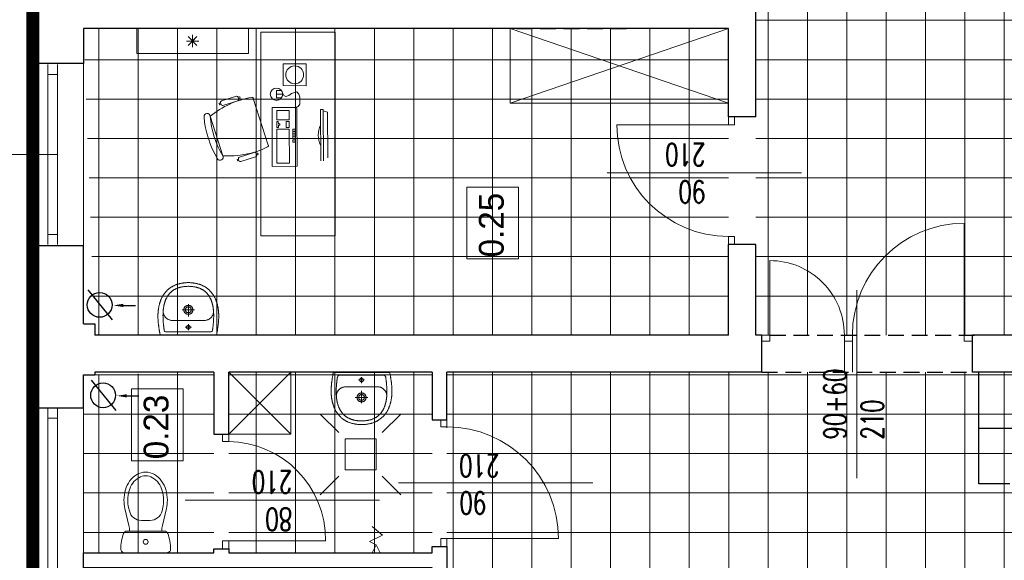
# Model space of a CAD drawing. Header units: millimetres. Extents: x -2948 to 78628, y 64669 to 215420.
# Tile 252 of 256: x 55035 to 55829, y 161559 to 161995. Entities that reach past the tile are written whole.
import ezdxf
from ezdxf.enums import TextEntityAlignment as Align

# ---------------------------------------------------------------- set-up
doc = ezdxf.new("R2010")
doc.units = ezdxf.units.MM
doc.linetypes.add('B0301', pattern=[25, 12.5, -6.25, 0, -6.25])
doc.linetypes.add('HIDDEN', pattern=[9.525, 6.35, -3.175])
for name, color, linetype, lineweight in [('1_OPIS_OKNA', 60, 'Continuous', 13), ('a_meble', 240, 'Continuous', 5), ('meble', 3, 'Continuous', 5), ('meble inst', 240, 'Continuous', 5), ('NOWE SCIANY', 3, 'Continuous', 13), ('OPIS', 2, 'Continuous', 13), ('P_POMOC', 1, 'Continuous', 5), ('P_WYPOSAZENIE_SANITARNE', 4, 'Continuous', 5), ('pomiwszczenia', 95, 'Continuous', 20), ('POMOC', 1, 'Continuous', 13), ('SCIANY', 7, 'Continuous', 30), ('STOLARKA', 3, 'Continuous', 13), ('WYMIAR', 5, 'Continuous', 13), ('WYPOSAZENIE_SANITARNE', 122, 'Continuous', 5), ('ŚCIANY', 7, 'Continuous', 30)]:
    doc.layers.add(name, color=color, linetype=linetype, lineweight=lineweight)
for name, color, linetype in [('_POMOCNICZE', 252, 'Continuous'), ('C--L99b', 1, 'Continuous'), ('pomocnicza', 4, 'Continuous'), ('schody', 7, 'Continuous')]:
    doc.layers.add(name, color=color, linetype=linetype)
doc.styles.add('CP_ATTR', font='ROMANS.SHX')
doc.styles.add('style2', font='romans.shx', dxfattribs={"width": 0.7})
doc.dimstyles.new('100', dxfattribs={"dimscale": 80, "dimtxt": 0.2, "dimasz": 0.2, "dimexe": 1.25, "dimexo": 0.625, "dimgap": 0.05, "dimtad": 1, "dimdec": 0, "dimdsep": 46, "dimlunit": 6, "dimtxsty": 'style2', "dimblk1": 'TICK', "dimblk2": 'TICK', "dimsah": 1, "dimcen": 0.2, "dimse1": 1, "dimse2": 1, "dimclrd": 256, "dimclrt": 2, "dimadec": 0, "dimazin": 0, "dimtfac": 1, "dimtdec": 0, "dimtix": 1, "dimtmove": 1, "dimatfit": 0, "dimldrblk": 'DOTSMALL', "dimfxl": 1, "dimtolj": 1, "dimtzin": 0, "dimarcsym": 0})
pattern_1 = [(270, (659746.15, 586523.536), (31.75, -6e-14), []), (360, (659746.15, 586523.536), (6e-14, 31.75), [])]

# ---------------------------------------------------------------- blocks, each defined once
blk = doc.blocks.new('kom')
at = {"layer": 'a_meble'}
for points in [[(39.05, -14.92, -0.401573), (37.5, -14.16, -0.132972), (30.49, 21.93, -1), (27.95, 26.23, -0.112252), (61.8, 37.04, -1), (62.23, 32.06, 0.112252), (30.49, 21.93), (62.23, 32.06, -0.132972), (77.43, -1.41, -0.401573), (76.61, -2.93)], [(71.81, 23.31, 0.414214), (71, 21.74), (74.8, 9.83, 0.414214), (76.37, 9.02), (77.56, 9.4), (77.85, 8.51, -0.414214), (77.65, 8.12), (77.05, 7.93, -0.414214), (76.66, 8.13), (76.37, 9.02), (77.56, 9.4, 0.414214), (78.37, 10.97), (74.57, 22.88, 0.414214), (73, 23.69), (71.81, 23.31), (71.52, 24.21, -0.414214), (71.73, 24.6), (72.32, 24.79, -0.414214), (72.72, 24.59), (73, 23.69)], [(26.56, 8.86), (26.28, 9.76, -0.414214), (26.48, 10.15), (27.07, 10.34, -0.414214), (27.47, 10.14), (27.75, 9.24), (26.56, 8.86, 0.414214), (25.75, 7.29), (29.55, -4.62, 0.414214), (31.12, -5.43), (32.32, -5.05), (32.6, -5.94, -0.414214), (32.4, -6.33), (31.8, -6.52, -0.414214), (31.41, -6.32), (31.12, -5.43), (32.32, -5.05, 0.414214), (33.13, -3.48), (29.32, 8.43, 0.414214), (27.75, 9.24)], [(38.99, -57, -0.234116), (55.02, -56.92)]]:
    blk.add_lwpolyline(points, format="xyb", dxfattribs=at)
for points in [[(76.54, -2.73), (38.99, -14.72)], [(82.6, -68.76), (129.99, -68.76), (129.99, -8.76), (-34.01, -8.76), (-34.01, -68.76), (82.6, -68.76)], [(77.09, -25.49), (77.02, -21.47), (82.99, -21.38), (83.14, -25.32)], [(80.13, -26.42), (80, -21.43), (80.41, -26.41)], [(80.61, -26.54), (78.88, -27.31), (78.12, -29.05), (79.09, -31.36), (80.73, -33.56), (81.91, -37.79), (80.14, -39.5), (77.58, -40.31), (71.93, -40.33), (70.01, -38.97), (69.41, -36.59)], [(51.91, -36.36), (50.03, -36.37), (50.02, -34.5), (51.9, -34.49)], [(51.9, -34.49), (51.91, -36.36)], [(26.23, -57.05), (67.78, -56.86), (67.79, -59.15), (26.24, -59.34)], [(28.61, -62.82), (65.46, -62.65), (66.62, -59.15)]]:
    blk.add_lwpolyline(points, dxfattribs=at)
for points in [[(21.82, -18.06), (69.32, -17.84), (69.41, -37.84), (21.91, -38.06)], [(24.34, -21.8), (51.84, -21.68), (51.89, -31.68), (24.39, -31.8)], [(56.22, -22.91), (56.23, -24.16), (54.98, -24.16), (54.97, -22.91), (53.1, -22.92), (53.09, -21.67), (58.09, -21.65), (58.1, -22.9)], [(66.84, -21.61), (66.89, -31.61), (59.39, -31.64), (59.34, -21.64)], [(53.14, -31.67), (53.12, -29.17), (58.12, -29.15), (58.14, -31.65)], [(86.87, -45.37), (104.43, -45.41), (104.47, -26.83), (86.92, -26.78)], [(41.27, -34.54), (43.15, -34.53), (43.16, -36.4), (41.28, -36.41)], [(44.41, -36.4), (44.4, -34.52), (46.27, -34.51), (46.28, -36.39)], [(46.27, -34.51), (48.15, -34.5), (48.16, -36.38), (46.28, -36.39)], [(48.15, -34.5), (50.02, -34.5), (50.03, -36.37), (48.16, -36.38)]]:
    blk.add_lwpolyline(points, close=True, dxfattribs=at)
for centre, radius in [((80, -21.43), 5), ((95.67, -36.1), 7.23)]:
    blk.add_circle(centre, radius, dxfattribs=at)
blk = doc.blocks.new('A$C17BC5D8D')
at = {"layer": 'WYPOSAZENIE_SANITARNE'}
blk.add_line((3.81, -7.43), (3.81, -7.43), dxfattribs=at)
for points in [[(-2.19, 13.82), (-2.19, -8.88), (-2.19, -31.68), (-1.76, -31.78), (-1.34, -31.87), (-0.91, -31.96), (-0.47, -32.04), (-0.04, -32.12), (0.4, -32.2), (0.84, -32.27), (1.28, -32.35), (1.73, -32.42), (2.17, -32.48), (2.61, -32.55), (3.06, -32.61), (3.5, -32.67), (3.94, -32.73), (4.39, -32.79), (4.83, -32.85), (5.26, -32.91), (5.7, -32.97), (6.13, -33.02), (6.56, -33.08), (6.98, -33.13), (7.4, -33.17), (7.82, -33.21), (8.24, -33.25), (8.67, -33.28), (9.09, -33.31), (9.51, -33.34), (9.93, -33.37), (10.36, -33.39), (10.78, -33.4), (11.2, -33.42), (11.63, -33.43), (12.05, -33.44), (12.47, -33.44), (12.9, -33.44), (13.32, -33.43), (13.74, -33.43), (14.17, -33.41), (14.59, -33.4), (15.01, -33.38), (15.43, -33.35), (15.86, -33.32), (16.28, -33.29), (16.7, -33.25), (17.12, -33.21), (17.54, -33.16), (17.96, -33.11), (18.37, -33.05), (18.79, -32.99), (19.21, -32.92), (19.62, -32.85), (20.04, -32.77), (20.45, -32.69), (20.87, -32.61), (21.28, -32.51), (21.69, -32.42), (22.1, -32.31), (22.51, -32.21), (22.91, -32.09), (23.32, -31.97), (23.72, -31.85), (24.13, -31.72), (24.53, -31.58), (24.93, -31.44), (25.33, -31.29), (25.72, -31.14), (26.12, -30.98), (26.51, -30.81), (26.9, -30.64), (26.9, -30.64), (27.31, -30.45), (27.7, -30.26), (28.1, -30.06), (28.48, -29.85), (28.86, -29.64), (29.24, -29.42), (29.61, -29.19), (29.97, -28.95), (30.33, -28.71), (30.68, -28.47), (31.02, -28.21), (31.36, -27.95), (31.7, -27.68), (32.03, -27.41), (32.35, -27.13), (32.66, -26.84), (32.97, -26.55), (33.28, -26.24), (33.58, -25.94), (33.87, -25.62), (34.16, -25.3), (34.44, -24.97), (34.72, -24.63), (34.99, -24.29), (35.26, -23.93), (35.52, -23.58), (35.77, -23.21), (36.02, -22.84), (36.27, -22.46), (36.49, -22.1), (36.71, -21.74), (36.92, -21.37), (37.12, -21), (37.31, -20.62), (37.5, -20.23), (37.67, -19.84), (37.84, -19.45), (38, -19.05), (38.15, -18.65), (38.29, -18.25), (38.43, -17.84), (38.56, -17.43), (38.68, -17.01), (38.79, -16.59), (38.9, -16.17), (39, -15.75), (39.1, -15.33), (39.18, -14.9), (39.27, -14.48), (39.34, -14.05), (39.41, -13.62), (39.47, -13.19), (39.53, -12.76), (39.58, -12.33), (39.63, -11.9), (39.67, -11.47), (39.71, -11.05), (39.74, -10.62), (39.77, -10.19), (39.79, -9.77), (39.8, -9.35), (39.82, -8.93), (39.82, -8.93), (39.8, -8.51), (39.79, -8.08), (39.77, -7.66), (39.74, -7.23), (39.71, -6.81), (39.67, -6.38), (39.63, -5.95), (39.58, -5.52), (39.53, -5.09), (39.47, -4.66), (39.41, -4.23), (39.34, -3.8), (39.27, -3.38), (39.18, -2.95), (39.1, -2.52), (39, -2.1), (38.9, -1.68), (38.79, -1.26), (38.68, -0.84), (38.56, -0.43), (38.43, -0.01), (38.29, 0.39), (38.15, 0.8), (38, 1.2), (37.84, 1.6), (37.67, 1.99), (37.5, 2.38), (37.31, 2.77), (37.12, 3.14), (36.92, 3.52), (36.71, 3.89), (36.49, 4.25), (36.27, 4.61), (36.27, 4.61), (36.02, 4.99), (35.77, 5.36), (35.52, 5.72), (35.26, 6.08), (34.99, 6.43), (34.72, 6.78), (34.44, 7.11), (34.16, 7.44), (33.87, 7.77), (33.58, 8.08), (33.28, 8.39), (32.97, 8.69), (32.66, 8.99), (32.35, 9.28), (32.03, 9.56), (31.7, 9.83), (31.36, 10.1), (31.02, 10.36), (30.68, 10.61), (30.33, 10.86), (29.97, 11.1), (29.61, 11.34), (29.24, 11.56), (28.86, 11.78), (28.48, 12), (28.1, 12.2), (27.7, 12.4), (27.31, 12.6), (26.9, 12.78), (26.9, 12.78), (26.51, 12.96), (26.12, 13.12), (25.72, 13.28), (25.33, 13.44), (24.93, 13.59), (24.53, 13.73), (24.13, 13.86), (23.72, 14), (23.32, 14.12), (22.91, 14.24), (22.51, 14.35), (22.1, 14.46), (21.69, 14.56), (21.28, 14.66), (20.87, 14.75), (20.45, 14.84), (20.04, 14.92), (19.62, 15), (19.21, 15.07), (18.79, 15.14), (18.37, 15.2), (17.96, 15.25), (17.54, 15.31), (17.12, 15.35), (16.7, 15.4), (16.28, 15.43), (15.86, 15.47), (15.43, 15.5), (15.01, 15.52), (14.59, 15.54), (14.17, 15.56), (13.74, 15.57), (13.32, 15.58), (12.9, 15.59), (12.47, 15.59), (12.05, 15.58), (11.63, 15.58), (11.2, 15.57), (10.78, 15.55), (10.36, 15.53), (9.93, 15.51), (9.51, 15.49), (9.09, 15.46), (8.67, 15.43), (8.24, 15.4), (7.82, 15.36), (7.4, 15.32), (6.98, 15.27), (6.56, 15.23), (6.56, 15.23), (6.13, 15.17), (5.7, 15.11), (5.26, 15.06), (4.83, 15), (4.39, 14.94), (3.94, 14.88), (3.5, 14.82), (3.06, 14.76), (2.61, 14.69), (2.17, 14.63), (1.73, 14.56), (1.28, 14.49), (0.84, 14.42), (0.4, 14.34), (-0.04, 14.27), (-0.47, 14.18), (-0.91, 14.1), (-1.34, 14.01), (-1.76, 13.92)], [(36.8, -8.93), (36.8, -8.44), (36.78, -7.96), (36.76, -7.49), (36.73, -7.02), (36.7, -6.57), (36.66, -6.12), (36.61, -5.67), (36.56, -5.24), (36.5, -4.81), (36.44, -4.38), (36.37, -3.97), (36.29, -3.56), (36.21, -3.16), (36.12, -2.76), (36.02, -2.38), (35.92, -1.99), (35.81, -1.62), (35.7, -1.25), (35.59, -0.89), (35.46, -0.53), (35.33, -0.19), (35.2, 0.16), (35.06, 0.49), (34.92, 0.82), (34.77, 1.15), (34.61, 1.47), (34.45, 1.78), (34.29, 2.08), (34.12, 2.38), (33.95, 2.68), (33.77, 2.96), (33.58, 3.25), (33.4, 3.52), (33.2, 3.79), (33.01, 4.06), (32.8, 4.32), (32.6, 4.57), (32.39, 4.82), (32.17, 5.06), (31.95, 5.3), (31.73, 5.53), (31.5, 5.75), (31.27, 5.98), (31.04, 6.19), (30.8, 6.4), (30.56, 6.61), (30.31, 6.81), (30.06, 7), (29.81, 7.19), (29.55, 7.38), (29.29, 7.56), (29.02, 7.74), (28.76, 7.91), (28.49, 8.07), (28.21, 8.24), (27.93, 8.39), (27.65, 8.54), (27.37, 8.69), (27.09, 8.84), (26.8, 8.98), (26.5, 9.11), (26.21, 9.24), (25.91, 9.37), (25.61, 9.49), (25.31, 9.61), (25.01, 9.72), (24.7, 9.83), (24.39, 9.94), (24.08, 10.04), (23.76, 10.14), (23.45, 10.23), (23.13, 10.32), (22.81, 10.41), (22.48, 10.49), (22.16, 10.57), (21.83, 10.64), (21.5, 10.72), (21.17, 10.78), (20.84, 10.85), (20.51, 10.91), (20.18, 10.97), (19.84, 11.02), (19.5, 11.08), (19.16, 11.12), (18.82, 11.17), (18.48, 11.21), (18.14, 11.25), (17.8, 11.29), (17.45, 11.32), (17.11, 11.35), (16.76, 11.38), (16.41, 11.4), (16.06, 11.43), (15.72, 11.45), (15.37, 11.46), (15.02, 11.48), (14.67, 11.49), (14.32, 11.5), (13.97, 11.51), (13.61, 11.51), (13.26, 11.51), (12.91, 11.51), (12.56, 11.51), (12.21, 11.51), (11.86, 11.5), (11.5, 11.49), (11.15, 11.48), (10.8, 11.47), (10.45, 11.45), (10.1, 11.44), (9.75, 11.42), (9.4, 11.4), (9.05, 11.38), (8.7, 11.36), (8.36, 11.33), (8.01, 11.31), (7.66, 11.28), (7.32, 11.25), (6.97, 11.22), (6.63, 11.19), (6.29, 11.15), (5.95, 11.12), (5.61, 11.08), (5.27, 11.05), (4.93, 11.01), (4.6, 10.97), (4.26, 10.93), (3.93, 10.89), (3.6, 10.85), (3.27, 10.8), (2.94, 10.76), (2.61, 10.72), (2.29, 10.67), (1.97, 10.63), (1.65, 10.58), (1.33, 10.53), (1.33, 10.53), (0.77, 10.3), (0.38, 9.98), (0.13, 9.53), (0.01, 8.93), (-0.01, -8.93), (0.01, -26.78), (0.13, -27.38), (0.38, -27.83), (0.77, -28.16), (1.33, -28.39), (1.65, -28.43), (1.97, -28.48), (2.29, -28.52), (2.61, -28.57), (2.94, -28.61), (3.27, -28.66), (3.6, -28.7), (3.93, -28.74), (4.26, -28.78), (4.6, -28.82), (4.93, -28.86), (5.27, -28.9), (5.61, -28.93), (5.95, -28.97), (6.29, -29.01), (6.63, -29.04), (6.97, -29.07), (7.32, -29.1), (7.66, -29.13), (8.01, -29.16), (8.36, -29.18), (8.7, -29.21), (9.05, -29.23), (9.4, -29.25), (9.75, -29.27), (10.1, -29.29), (10.45, -29.31), (10.8, -29.32), (11.15, -29.33), (11.5, -29.34), (11.86, -29.35), (12.21, -29.36), (12.56, -29.36), (12.91, -29.37), (13.26, -29.37), (13.61, -29.36), (13.97, -29.36), (14.32, -29.35), (14.67, -29.34), (15.02, -29.33), (15.37, -29.32), (15.72, -29.3), (16.06, -29.28), (16.41, -29.26), (16.76, -29.23), (17.11, -29.2), (17.45, -29.17), (17.8, -29.14), (18.14, -29.1), (18.48, -29.07), (18.82, -29.02), (19.16, -28.98), (19.5, -28.93), (19.84, -28.88), (20.18, -28.82), (20.51, -28.76), (20.84, -28.7), (21.17, -28.64), (21.5, -28.57), (21.83, -28.5), (22.16, -28.42), (22.48, -28.34), (22.81, -28.26), (23.13, -28.17), (23.45, -28.08), (23.76, -27.99), (24.08, -27.89), (24.39, -27.79), (24.7, -27.68), (25.01, -27.57), (25.31, -27.46), (25.61, -27.34), (25.91, -27.22), (26.21, -27.09), (26.5, -26.96), (26.8, -26.83), (27.09, -26.69), (27.37, -26.55), (27.65, -26.4), (27.93, -26.25), (28.21, -26.09), (28.49, -25.93), (28.76, -25.76), (29.02, -25.59), (29.29, -25.41), (29.55, -25.23), (29.81, -25.05), (30.06, -24.86), (30.31, -24.66), (30.56, -24.46), (30.8, -24.26), (31.04, -24.04), (31.27, -23.83), (31.5, -23.61), (31.73, -23.38), (31.95, -23.15), (32.17, -22.91), (32.39, -22.67), (32.6, -22.42), (32.8, -22.17), (33.01, -21.91), (33.2, -21.64), (33.4, -21.37), (33.58, -21.1), (33.77, -20.82), (33.95, -20.53), (34.12, -20.24), (34.29, -19.94), (34.45, -19.63), (34.61, -19.32), (34.77, -19), (34.92, -18.68), (35.06, -18.35), (35.2, -18.01), (35.33, -17.67), (35.46, -17.32), (35.59, -16.96), (35.7, -16.6), (35.81, -16.23), (35.92, -15.86), (36.02, -15.48), (36.12, -15.09), (36.21, -14.69), (36.29, -14.29), (36.37, -13.88), (36.44, -13.47), (36.5, -13.05), (36.56, -12.62), (36.61, -12.18), (36.66, -11.74), (36.7, -11.29), (36.73, -10.83), (36.76, -10.36), (36.78, -9.89), (36.8, -9.41), (36.8, -8.93)], [(3.81, -7.43), (3.79, -7.43), (3.77, -7.43), (3.75, -7.43), (3.73, -7.43), (3.71, -7.43), (3.69, -7.43), (3.67, -7.43), (3.64, -7.44), (3.62, -7.44), (3.6, -7.44), (3.58, -7.44), (3.56, -7.45), (3.54, -7.45), (3.52, -7.46), (3.5, -7.46), (3.48, -7.46), (3.46, -7.47), (3.44, -7.47), (3.42, -7.48), (3.39, -7.49), (3.37, -7.49), (3.35, -7.5), (3.33, -7.5), (3.31, -7.51), (3.29, -7.52), (3.27, -7.53), (3.25, -7.53), (3.23, -7.54), (3.22, -7.55), (3.2, -7.56), (3.18, -7.57), (3.16, -7.58), (3.14, -7.59), (3.12, -7.6), (3.1, -7.61), (3.08, -7.62), (3.06, -7.63), (3.05, -7.64), (3.03, -7.65), (3.01, -7.66), (2.99, -7.67), (2.97, -7.68), (2.96, -7.69), (2.94, -7.71), (2.92, -7.72), (2.9, -7.73), (2.89, -7.75), (2.87, -7.76), (2.85, -7.77), (2.84, -7.79), (2.82, -7.8), (2.81, -7.81), (2.79, -7.83), (2.78, -7.84), (2.76, -7.86), (2.75, -7.87), (2.73, -7.89), (2.72, -7.9), (2.7, -7.92), (2.69, -7.93), (2.67, -7.95), (2.66, -7.97), (2.65, -7.98), (2.63, -8), (2.62, -8.02), (2.61, -8.03), (2.59, -8.05), (2.58, -8.07), (2.57, -8.08), (2.56, -8.1), (2.55, -8.12), (2.54, -8.14), (2.52, -8.16), (2.51, -8.17), (2.5, -8.19), (2.49, -8.21), (2.48, -8.23), (2.47, -8.25), (2.46, -8.27), (2.45, -8.29), (2.45, -8.31), (2.44, -8.33), (2.43, -8.35), (2.42, -8.37), (2.41, -8.39), (2.41, -8.41), (2.4, -8.43), (2.39, -8.45), (2.38, -8.47), (2.38, -8.49), (2.37, -8.51), (2.37, -8.53), (2.36, -8.55), (2.36, -8.57), (2.35, -8.59), (2.35, -8.61), (2.34, -8.63), (2.34, -8.65), (2.33, -8.67), (2.33, -8.69), (2.33, -8.71), (2.32, -8.73), (2.32, -8.76), (2.32, -8.78), (2.32, -8.8), (2.32, -8.82), (2.31, -8.84), (2.31, -8.86), (2.31, -8.88), (2.31, -8.9), (2.31, -8.92), (2.31, -8.95), (2.31, -8.97), (2.31, -8.99), (2.31, -9.01), (2.32, -9.03), (2.32, -9.05), (2.32, -9.07), (2.32, -9.09), (2.32, -9.12), (2.33, -9.14), (2.33, -9.16), (2.33, -9.18), (2.34, -9.2), (2.34, -9.22), (2.35, -9.24), (2.35, -9.26), (2.35, -9.28), (2.36, -9.3), (2.37, -9.32), (2.37, -9.34), (2.38, -9.36), (2.38, -9.38), (2.39, -9.4), (2.4, -9.42), (2.4, -9.44), (2.41, -9.46), (2.42, -9.48), (2.43, -9.5), (2.44, -9.52), (2.44, -9.54), (2.45, -9.56), (2.46, -9.58), (2.47, -9.6), (2.48, -9.62), (2.49, -9.64), (2.5, -9.66), (2.51, -9.67), (2.52, -9.69), (2.53, -9.71), (2.54, -9.73), (2.56, -9.75), (2.57, -9.77), (2.58, -9.78), (2.59, -9.8), (2.6, -9.82), (2.62, -9.83), (2.63, -9.85), (2.64, -9.87), (2.66, -9.88), (2.67, -9.9), (2.68, -9.92), (2.7, -9.93), (2.71, -9.95), (2.73, -9.96), (2.74, -9.98), (2.76, -9.99), (2.77, -10.01), (2.79, -10.02), (2.8, -10.04), (2.82, -10.05), (2.84, -10.07), (2.85, -10.08), (2.87, -10.09), (2.88, -10.11), (2.9, -10.12), (2.92, -10.13), (2.94, -10.14), (2.95, -10.16), (2.97, -10.17), (2.99, -10.18), (3.01, -10.19), (3.02, -10.2), (3.04, -10.21), (3.06, -10.22), (3.08, -10.24), (3.1, -10.25), (3.12, -10.26), (3.13, -10.27), (3.15, -10.27), (3.17, -10.28), (3.19, -10.29), (3.21, -10.3), (3.23, -10.31), (3.25, -10.32), (3.27, -10.33), (3.29, -10.33), (3.31, -10.34), (3.33, -10.35), (3.35, -10.35), (3.37, -10.36), (3.39, -10.37), (3.41, -10.37), (3.43, -10.38), (3.45, -10.38), (3.47, -10.39), (3.49, -10.39), (3.51, -10.4), (3.54, -10.4), (3.56, -10.4), (3.58, -10.41), (3.6, -10.41), (3.62, -10.41), (3.64, -10.42), (3.66, -10.42), (3.68, -10.42), (3.7, -10.42), (3.73, -10.42), (3.75, -10.43), (3.77, -10.43), (3.79, -10.43), (3.81, -10.43), (3.83, -10.43), (3.85, -10.43), (3.87, -10.43), (3.9, -10.42), (3.92, -10.42), (3.94, -10.42), (3.96, -10.42), (3.98, -10.42), (4, -10.41), (4.02, -10.41), (4.04, -10.41), (4.06, -10.41), (4.08, -10.4), (4.11, -10.4), (4.13, -10.39), (4.15, -10.39), (4.17, -10.38), (4.19, -10.38), (4.21, -10.37), (4.23, -10.37), (4.25, -10.36), (4.27, -10.36), (4.29, -10.35), (4.31, -10.34), (4.33, -10.33), (4.35, -10.33), (4.37, -10.32), (4.39, -10.31), (4.41, -10.3), (4.43, -10.29), (4.45, -10.29), (4.47, -10.28), (4.49, -10.27), (4.5, -10.26), (4.52, -10.25), (4.54, -10.24), (4.56, -10.23), (4.58, -10.22), (4.6, -10.2), (4.61, -10.19), (4.63, -10.18), (4.65, -10.17), (4.67, -10.16), (4.69, -10.15), (4.7, -10.13), (4.72, -10.12), (4.74, -10.11), (4.75, -10.09), (4.77, -10.08), (4.79, -10.07), (4.8, -10.05), (4.82, -10.04), (4.83, -10.03), (4.85, -10.01), (4.86, -10), (4.88, -9.98), (4.89, -9.97), (4.91, -9.95), (4.92, -9.93), (4.94, -9.92), (4.95, -9.9), (4.96, -9.89), (4.98, -9.87), (4.99, -9.85), (5, -9.84), (5.02, -9.82), (5.03, -9.8), (5.04, -9.79), (5.05, -9.77), (5.07, -9.75), (5.08, -9.73), (5.09, -9.71), (5.1, -9.7), (5.11, -9.68), (5.12, -9.66), (5.13, -9.64), (5.14, -9.62), (5.15, -9.6), (5.16, -9.58), (5.17, -9.57), (5.18, -9.55), (5.19, -9.53), (5.2, -9.51), (5.2, -9.49), (5.21, -9.47), (5.22, -9.45), (5.23, -9.43), (5.23, -9.41), (5.24, -9.39), (5.25, -9.37), (5.25, -9.35), (5.26, -9.33), (5.26, -9.31), (5.27, -9.29), (5.27, -9.27), (5.28, -9.24), (5.28, -9.22), (5.29, -9.2), (5.29, -9.18), (5.29, -9.16), (5.3, -9.14), (5.3, -9.12), (5.3, -9.1), (5.3, -9.08), (5.31, -9.06), (5.31, -9.03), (5.31, -9.01), (5.31, -8.99), (5.31, -8.97), (5.31, -8.95), (5.31, -8.93), (5.31, -8.91), (5.31, -8.89), (5.31, -8.86), (5.31, -8.84), (5.31, -8.82), (5.31, -8.8), (5.31, -8.78), (5.3, -8.76), (5.3, -8.74), (5.3, -8.72), (5.29, -8.7), (5.29, -8.67), (5.29, -8.65), (5.28, -8.63), (5.28, -8.61), (5.27, -8.59), (5.27, -8.57), (5.26, -8.55), (5.26, -8.53), (5.25, -8.51), (5.25, -8.49), (5.24, -8.47), (5.23, -8.45), (5.23, -8.43), (5.22, -8.41), (5.21, -8.39), (5.2, -8.37), (5.2, -8.35), (5.19, -8.33), (5.18, -8.31), (5.17, -8.29), (5.16, -8.27), (5.15, -8.25), (5.14, -8.23), (5.13, -8.22), (5.12, -8.2), (5.11, -8.18), (5.1, -8.16), (5.09, -8.14), (5.08, -8.12), (5.07, -8.11), (5.06, -8.09), (5.04, -8.07), (5.03, -8.05), (5.02, -8.04), (5.01, -8.02), (4.99, -8), (4.98, -7.99), (4.97, -7.97), (4.95, -7.95), (4.94, -7.94), (4.93, -7.92), (4.91, -7.91), (4.9, -7.89), (4.88, -7.87), (4.87, -7.86), (4.85, -7.84), (4.84, -7.83), (4.82, -7.82), (4.8, -7.8), (4.79, -7.79), (4.77, -7.77), (4.76, -7.76), (4.74, -7.75), (4.72, -7.73), (4.71, -7.72), (4.69, -7.71), (4.67, -7.7), (4.65, -7.68), (4.64, -7.67), (4.62, -7.66), (4.6, -7.65), (4.58, -7.64), (4.56, -7.63), (4.55, -7.62), (4.53, -7.61), (4.51, -7.6), (4.49, -7.59), (4.47, -7.58), (4.45, -7.57), (4.43, -7.56), (4.41, -7.55), (4.39, -7.54), (4.37, -7.54), (4.35, -7.53), (4.33, -7.52), (4.31, -7.51), (4.29, -7.51), (4.27, -7.5), (4.25, -7.49), (4.23, -7.49), (4.21, -7.48), (4.19, -7.48), (4.17, -7.47), (4.15, -7.47), (4.13, -7.46), (4.11, -7.46), (4.09, -7.45), (4.07, -7.45), (4.05, -7.44), (4.03, -7.44), (4, -7.44), (3.98, -7.44), (3.96, -7.43), (3.94, -7.43), (3.92, -7.43), (3.9, -7.43), (3.88, -7.43), (3.86, -7.43), (3.84, -7.43), (3.81, -7.43)], [(17.86, -5.33), (18.22, -5.34), (18.57, -5.38), (18.89, -5.45), (19.19, -5.54), (19.47, -5.65), (19.74, -5.79), (19.99, -5.94), (20.21, -6.11), (20.42, -6.3), (20.61, -6.5), (20.78, -6.72), (20.93, -6.95), (21.06, -7.19), (21.18, -7.44), (21.27, -7.7), (21.35, -7.97), (21.41, -8.24), (21.44, -8.51), (21.46, -8.79), (21.46, -9.07), (21.44, -9.34), (21.41, -9.62), (21.35, -9.89), (21.27, -10.15), (21.18, -10.41), (21.06, -10.66), (20.93, -10.9), (20.78, -11.13), (20.61, -11.35), (20.42, -11.55), (20.21, -11.74), (19.98, -11.91), (19.74, -12.07), (19.47, -12.2), (19.19, -12.31), (18.89, -12.41), (18.56, -12.47), (18.22, -12.51), (17.86, -12.53), (17.5, -12.51), (17.16, -12.47), (16.84, -12.41), (16.54, -12.31), (16.25, -12.2), (15.99, -12.07), (15.74, -11.91), (15.52, -11.74), (15.31, -11.55), (15.12, -11.35), (14.95, -11.13), (14.8, -10.9), (14.66, -10.66), (14.55, -10.41), (14.46, -10.15), (14.38, -9.88), (14.32, -9.61), (14.28, -9.34), (14.27, -9.06), (14.27, -8.79), (14.28, -8.51), (14.32, -8.24), (14.38, -7.97), (14.46, -7.7), (14.55, -7.44), (14.66, -7.19), (14.8, -6.95), (14.95, -6.72), (15.12, -6.5), (15.31, -6.3), (15.52, -6.11), (15.74, -5.94), (15.99, -5.79), (16.25, -5.65), (16.54, -5.54), (16.84, -5.45), (17.16, -5.38), (17.5, -5.34), (17.86, -5.33)], [(17.86, -6.63), (18.23, -6.65), (18.57, -6.72), (18.87, -6.82), (19.14, -6.97), (19.38, -7.14), (19.59, -7.35), (19.77, -7.57), (19.91, -7.82), (20.02, -8.08), (20.1, -8.36), (20.15, -8.64), (20.16, -8.93), (20.15, -9.21), (20.1, -9.5), (20.02, -9.77), (19.91, -10.03), (19.76, -10.28), (19.59, -10.51), (19.38, -10.71), (19.14, -10.89), (18.87, -11.03), (18.57, -11.14), (18.23, -11.2), (17.86, -11.23), (17.5, -11.2), (17.16, -11.14), (16.86, -11.03), (16.59, -10.89), (16.35, -10.71), (16.14, -10.51), (15.96, -10.28), (15.82, -10.03), (15.71, -9.77), (15.63, -9.5), (15.58, -9.21), (15.56, -8.93), (15.58, -8.64), (15.63, -8.36), (15.71, -8.08), (15.82, -7.82), (15.96, -7.57), (16.14, -7.35), (16.35, -7.14), (16.59, -6.97), (16.86, -6.82), (17.16, -6.72), (17.5, -6.65), (17.86, -6.63)]]:
    blk.add_lwpolyline(points, close=True, dxfattribs=at)
for points in [[(16.87, 11.37), (16.57, 11.39), (16.26, 11.39), (15.94, 11.38), (15.62, 11.34), (15.28, 11.28), (14.95, 11.2), (14.61, 11.1), (14.27, 10.99), (13.93, 10.85), (13.6, 10.7), (13.26, 10.52), (12.93, 10.33), (12.61, 10.12), (12.29, 9.89), (11.98, 9.65), (11.68, 9.38), (11.4, 9.1), (11.12, 8.81), (10.86, 8.49), (10.62, 8.16), (10.39, 7.81), (10.18, 7.45), (9.99, 7.07), (9.82, 6.67), (9.67, 6.26), (9.54, 5.83), (9.45, 5.39), (9.37, 4.93), (9.33, 4.46), (9.31, 3.97)], [(9.31, 3.97), (9.31, -8.93), (9.31, -21.83)], [(3.81, -11.36), (3.81, -6.49)], [(17.89, -3.84), (17.89, -14.02)], [(6.34, -8.93), (1.5, -8.93)], [(22.54, -8.93), (12.53, -8.93)], [(9.31, -21.83), (9.33, -22.31), (9.37, -22.78), (9.45, -23.24), (9.54, -23.68), (9.67, -24.11), (9.82, -24.52), (9.99, -24.92), (10.18, -25.3), (10.39, -25.66), (10.62, -26.01), (10.86, -26.34), (11.12, -26.66), (11.4, -26.96), (11.68, -27.24), (11.98, -27.5), (12.29, -27.75), (12.61, -27.97), (12.93, -28.18), (13.26, -28.38), (13.6, -28.55), (13.93, -28.7), (14.27, -28.84), (14.61, -28.96), (14.95, -29.05), (15.28, -29.13), (15.62, -29.19), (15.94, -29.23), (16.26, -29.25), (16.57, -29.24), (16.87, -29.22)]]:
    blk.add_lwpolyline(points, dxfattribs=at)
blk = doc.blocks.new('A$C48A16FC9')
at = {"layer": 'WYPOSAZENIE_SANITARNE'}
for p, q in [((-13.67, 35.98), (20.52, 35.98)), ((18.4, 18.48), (-11.55, 18.48)), ((-13.28, 0.27), (-10.09, 14.1)), ((0, 10), (6.85, 10)), ((20.13, 0.27), (16.94, 14.1)), ((-10.36, -0.41), (-9.74, 2.25)), ((17.21, -0.41), (16.6, 2.25))]:
    blk.add_line(p, q, dxfattribs=at)
for points in [[(-14.07, -6.52, 0.072039), (-12.86, -14.86, 0.083339), (-9.48, -21.8, 0.106661), (-3.63, -27.12, 0.132138), (3.43, -29.02, 0.132138), (10.48, -27.12, 0.106661), (16.33, -21.8, 0.083339), (19.72, -14.86, 0.072039), (20.93, -6.52, 0.05824), (20.13, 0.27, 0.083339)], [(-13.28, 0.27, 0.05824), (-14.07, -6.52, 0.072039)], [(-10.36, -0.43, 0.05824), (-11.07, -6.52, 0.05824)], [(-11.07, -6.52, 0.072039), (-9.99, -14.01, 0.083339), (-7.04, -20.05, 0.106661), (-2.12, -24.52, 0.132138), (3.43, -26.02, 0.132138), (8.98, -24.52, 0.106661), (13.89, -20.05, 0.083339), (16.84, -14.01, 0.072039), (17.93, -6.52, 0.05824), (17.21, -0.43, 0.05824)]]:
    blk.add_lwpolyline(points, format="xyb", dxfattribs=at)
blk.add_circle((3.43, 27.23), 1.96, dxfattribs=at)
for centre, radius, start, end in [((-13.67, 32.98), 3, 90, 180.53765), ((20.33, 33.3), 37, 180.53765, 200.34174), ((20.52, 32.98), 3, 359.46235, 90), ((-13.48, 33.3), 37, 339.65826, 359.46235), ((-11.55, 21.48), 3, 200.34174, 270), ((-29.57, 18.6), 20, 346.99533, 359.67168), ((36.43, 18.6), 20, 180.32832, 193.00467), ((18.4, 21.48), 3, 270, 339.65826), ((0, 0), 10, 90, 166.99533), ((6.85, 0), 10, 13.00467, 90)]:
    blk.add_arc(centre, radius, start, end, dxfattribs=at)
blk = doc.blocks.new('2DHSN_724_5an68yu')
for p, q in [((-17.5, 17.51), (-32.5, 32.51)), ((17.5, 17.51), (32.5, 32.51)), ((-17.5, -17.51), (-32.5, -32.51)), ((17.5, -17.51), (32.5, -32.51))]:
    blk.add_line(p, q)
blk.add_lwpolyline([(-12.5, 12.5), (12.5, 12.5), (12.5, -12.5), (-12.5, -12.5)], close=True)
at = {"linetype": 'ByBlock', "style": 'CP_ATTR', "flags": 9}
for tag, p in [('NAME', (-9.19, -1.83)), ('FLOW', (-9.19, -1.83)), ('CHARACTER', (-9.19, -1.84)), ('NUMBER', (-9.19, -1.85)), ('TEMPERATURE', (-9.19, -1.85)), ('PRODUCT-TYPE', (-9.19, -1.86)), ('ORDER-NO', (-9.19, -1.87)), ('PN', (-9.18, -1.83)), ('OTHER', (-9.18, -1.83)), ('PRODUCER', (-9.17, -1.83)), ('ARTICLE', (-9.16, -1.83)), ('VOLTAGE', (-9.16, -1.85)), ('WEIGHT', (-9.15, -1.84)), ('GROUP', (-9.15, -1.85)), ('POWER', (-9.15, -1.87)), ('DN', (-9.14, -1.86))]:
    blk.add_attdef(tag, text='', height=0.00005, dxfattribs=at).set_placement(p, align=Align.MIDDLE_LEFT)
blk = doc.blocks.new('TICK')
at = {"color": 5}
for p, q in [((0, -0.75), (0, 0.75)), ((-1, 0), (1, 0))]:
    blk.add_line(p, q, dxfattribs=at)
at = {"const_width": 0.1}
blk.add_lwpolyline([(-0.354, -0.354), (0.354, 0.354)], dxfattribs=at)
blk = doc.blocks.new('*D1914')
at = {"layer": 'Defpoints', "color": 0, "ltscale": 2, "transparency": 16777216}
for p in [(54359.15, 161708.62), (55091.46, 161708.62), (55086.96, 161146.62)]:
    blk.add_point(p, dxfattribs=at)
at = {"layer": 'WYMIAR', "lineweight": -2, "ltscale": 2, "transparency": 16777216}
blk.add_line((54359.15, 161162.62), (54359.15, 161692.62), dxfattribs=at)
at = {"layer": 'WYMIAR', "lineweight": -2, "ltscale": 2, "transparency": 16777216, "xscale": 16, "yscale": 16, "zscale": 16}
for p, rotation in [((54359.15, 161708.62), 90), ((54359.15, 161146.62), 270)]:
    blk.add_blockref('TICK', p, dxfattribs=dict(at, rotation=rotation))
at = {"layer": 'WYMIAR', "color": 2, "ltscale": 2, "transparency": 16777216, "insert": (54347.15, 161427.62), "char_height": 16, "attachment_point": 5, "rotation": 90, "style": 'style2'}
blk.add_mtext('\\A1;562', dxfattribs=at)
blk = doc.blocks.new('_DotSmall')
at = {"layer": 'OPIS', "color": 0, "const_width": 0.5}
blk.add_lwpolyline([(-0.0625, 0, 1), (0.0625, 0, 1)], format="xyb", close=True, dxfattribs=at)
blk = doc.blocks.new('*D1915')
at = {"layer": 'Defpoints', "color": 0, "ltscale": 2, "transparency": 16777216}
for p in [(54359.15, 161749.62), (55097.36, 161749.62), (55097.36, 161708.62)]:
    blk.add_point(p, dxfattribs=at)
at = {"layer": 'WYMIAR', "lineweight": -2, "ltscale": 2, "transparency": 16777216}
blk.add_line((54359.15, 161724.62), (54359.15, 161733.62), dxfattribs=at)
at = {"layer": 'WYMIAR', "lineweight": -2, "ltscale": 2, "transparency": 16777216, "xscale": 16, "yscale": 16, "zscale": 16}
for p, rotation in [((54359.15, 161749.62), 90), ((54359.15, 161708.62), 270)]:
    blk.add_blockref('TICK', p, dxfattribs=dict(at, rotation=rotation))
at = {"layer": 'WYMIAR', "color": 2, "ltscale": 2, "transparency": 16777216, "insert": (54347.15, 161729.12), "char_height": 16, "attachment_point": 5, "rotation": 90, "style": 'style2'}
blk.add_mtext('\\A1;41', dxfattribs=at)
blk = doc.blocks.new('*D1916')
at = {"layer": 'Defpoints', "color": 0, "ltscale": 2, "transparency": 16777216}
for p in [(54359.15, 161987.62), (55095.98, 161987.62), (55095.98, 161749.62)]:
    blk.add_point(p, dxfattribs=at)
at = {"layer": 'WYMIAR', "lineweight": -2, "ltscale": 2, "transparency": 16777216}
blk.add_line((54359.15, 161765.62), (54359.15, 161971.62), dxfattribs=at)
at = {"layer": 'WYMIAR', "lineweight": -2, "ltscale": 2, "transparency": 16777216, "xscale": 16, "yscale": 16, "zscale": 16}
for p, rotation in [((54359.15, 161987.62), 90), ((54359.15, 161749.62), 270)]:
    blk.add_blockref('TICK', p, dxfattribs=dict(at, rotation=rotation))
at = {"layer": 'WYMIAR', "color": 2, "ltscale": 2, "transparency": 16777216, "insert": (54347.15, 161868.62), "char_height": 16, "attachment_point": 5, "rotation": 90, "style": 'style2'}
blk.add_mtext('\\A1;238', dxfattribs=at)
blk = doc.blocks.new('*D1917')
at = {"layer": 'Defpoints', "color": 0, "ltscale": 2, "transparency": 16777216}
for p in [(55097.36, 162002.62), (54359.15, 161987.62), (55097.36, 161987.62)]:
    blk.add_point(p, dxfattribs=at)
at = {"layer": 'WYMIAR', "lineweight": -2, "ltscale": 2, "transparency": 16777216}
for p, q in [((54359.15, 162018.62), (54359.15, 162034.62)), ((54359.15, 162002.62), (54359.15, 161987.62)), ((54359.15, 161971.62), (54359.15, 161955.62))]:
    blk.add_line(p, q, dxfattribs=at)
at = {"layer": 'WYMIAR', "lineweight": -2, "ltscale": 2, "transparency": 16777216, "xscale": 16, "yscale": 16, "zscale": 16}
for p, rotation in [((54359.15, 162002.62), 270), ((54359.15, 161987.62), 90)]:
    blk.add_blockref('TICK', p, dxfattribs=dict(at, rotation=rotation))
at = {"layer": 'WYMIAR', "color": 2, "ltscale": 2, "transparency": 16777216, "insert": (54347.15, 161995.12), "char_height": 16, "attachment_point": 5, "rotation": 90, "style": 'style2'}
blk.add_mtext('\\A1;15', dxfattribs=at)
blk = doc.blocks.new('*D1918')
at = {"layer": 'Defpoints', "color": 0, "ltscale": 2, "transparency": 16777216}
for p in [(54359.15, 162326.62), (55097.36, 162326.62), (55097.36, 162002.62)]:
    blk.add_point(p, dxfattribs=at)
at = {"layer": 'WYMIAR', "lineweight": -2, "ltscale": 2, "transparency": 16777216}
blk.add_line((54359.15, 162018.62), (54359.15, 162310.62), dxfattribs=at)
at = {"layer": 'WYMIAR', "lineweight": -2, "ltscale": 2, "transparency": 16777216, "xscale": 16, "yscale": 16, "zscale": 16}
for p, rotation in [((54359.15, 162326.62), 90), ((54359.15, 162002.62), 270)]:
    blk.add_blockref('TICK', p, dxfattribs=dict(at, rotation=rotation))
at = {"layer": 'WYMIAR', "color": 2, "ltscale": 2, "transparency": 16777216, "insert": (54347.15, 162164.62), "char_height": 16, "attachment_point": 5, "rotation": 90, "style": 'style2'}
blk.add_mtext('\\A1;324', dxfattribs=at)

msp = doc.modelspace()

# ---------------------------------------------------------------- hatches: boundary and pattern name
at = {"layer": '_POMOCNICZE', "lineweight": 13, "true_color": 0xf8991e, "extrusion": (-8.85905e-08, -2.09366e-08, 1)}
h = msp.add_hatch(dxfattribs=at)
h.set_pattern_fill('ANSI37', color=30, scale=10, angle=135)
h.set_pattern_definition(pattern_1)
h.paths.add_polyline_path([(55918.96, 162928.62), (55628.96, 162928.62), (55628.96, 161740.62), (55918.96, 161740.62)])
h = msp.add_hatch(dxfattribs=at)
h.set_pattern_fill('ANSI37', color=30, scale=10, angle=135)
h.set_pattern_definition(pattern_1)
h.paths.add_polyline_path([(55606.96, 161987.62), (55086.96, 161987.62), (55095.96, 161740.62), (55606.96, 161740.62)])
at = {"layer": '_POMOCNICZE', "lineweight": 13, "true_color": 0x2893f0, "extrusion": (-8.85905e-08, -2.09366e-08, 1)}
h = msp.add_hatch(dxfattribs=at)
h.set_pattern_fill('ANSI37', color=150, scale=10, angle=135)
h.set_pattern_definition(pattern_1)
h.paths.add_polyline_path([(55191.97, 161710.62), (55086.96, 161708.62), (55086.96, 161565.02), (55191.97, 161565.02)])
h = msp.add_hatch(dxfattribs=at)
h.set_pattern_fill('ANSI37', color=150, scale=10, angle=135)
h.set_pattern_definition(pattern_1)
h.paths.add_polyline_path([(55367.97, 161710.62), (55203.97, 161710.62), (55203.97, 161565.02), (55367.97, 161565.02)])
at = {"layer": '_POMOCNICZE', "lineweight": 13, "true_color": 0x139b48, "extrusion": (-8.85905e-08, -2.09366e-08, 1)}
h = msp.add_hatch(dxfattribs=at)
h.set_pattern_fill('ANSI37', color=114, scale=10, angle=135)
h.set_pattern_definition(pattern_1)
h.paths.add_polyline_path([(56247.96, 161710.62), (55379.99, 161710.62), (55379.97, 161135.14), (56247.96, 161136.94)])

# ---------------------------------------------------------------- linework, layer by layer
for p, q in [((55090.32, 161777.04), (55110.03, 161752.79)), ((55118.91, 161764.5), (55128.78, 161764.5)), ((55093.11, 161704.14), (55112.82, 161679.89)), ((55121.7, 161691.6), (55131.57, 161691.6))]:
    msp.add_line(p, q)
for centre in [(55099.9, 161764.92), (55102.69, 161692.01)]:
    msp.add_circle(centre, 10)
for points in [[(55118.91, 161763.19), (55118.91, 161765.81), (55111.03, 161764.5)], [(55121.7, 161690.29), (55121.7, 161692.91), (55113.82, 161691.6)]]:
    msp.add_solid(points)
at = {"layer": '1_OPIS_OKNA'}
msp.add_line((55065.96, 161886.12), (54930.4, 161886.12), dxfattribs=at)
at = {"layer": 'C--L99b', "color": 12, "linetype": 'B0301', "true_color": 0xdb0000, "const_width": 10.37}
msp.add_lwpolyline([(55045.96, 162958.62), (55045.96, 159906.62)], dxfattribs=at)
at = {"layer": 'meble'}
msp.add_line((55430.91, 161987.62), (55606.96, 161927.62), dxfattribs=at)
msp.add_lwpolyline([(55606.96, 161987.62), (55430.91, 161927.62)], dxfattribs=at)
msp.add_lwpolyline([(55606.96, 161987.62), (55430.91, 161987.62), (55430.91, 161927.62), (55606.96, 161927.62)], close=True, dxfattribs=at)
at = {"layer": 'meble inst', "lineweight": 5, "ltscale": 0.02}
for p, q in [((55328, 161579.34), (55319.65, 161586.19)), ((55317.57, 161574.25), (55328, 161579.34)), ((55322.95, 161571.37), (55317.57, 161574.25)), ((55322.95, 161571.37), (55319.55, 161565.02)), ((55326.18, 161565.02), (55322.95, 161571.37))]:
    msp.add_line(p, q, dxfattribs=at)
at = {"layer": 'NOWE SCIANY'}
for p, q in [((55606.96, 161916.62), (55606.96, 161910.12)), ((55611.96, 161916.62), (55611.96, 161910.12)), ((55606.96, 161910.12), (55611.96, 161910.12)), ((55665.82, 161871.33), (55509.26, 161871.33)), ((55606.96, 161820.12), (55611.96, 161820.12)), ((55606.96, 161820.12), (55606.96, 161813.62)), ((55611.96, 161820.12), (55611.96, 161813.62)), ((55710.66, 161625.28), (55710.66, 161776.85)), ((55640.46, 161740.62), (55633.96, 161740.62)), ((55640.46, 161740.62), (55640.46, 161735.62)), ((55700.46, 161740.62), (55700.46, 161735.62)), ((55706.96, 161740.62), (55706.96, 161735.62)), ((55796.96, 161740.62), (55796.96, 161735.62)), ((55796.96, 161740.62), (55796.96, 161735.62)), ((55633.96, 161735.62), (55640.46, 161735.62)), ((55640.46, 161735.62), (55634.46, 161735.62)), ((55640.46, 161735.62), (55634.46, 161735.62)), ((55634.46, 161735.62), (55640.46, 161735.62)), ((55700.46, 161735.62), (55706.96, 161735.62)), ((55803.46, 161735.62), (55796.96, 161735.62)), ((55803.46, 161735.62), (55796.96, 161735.62)), ((55375.05, 161672.35), (55375.09, 161666.62)), ((55379.97, 161665.85), (55379.97, 161672.35)), ((55198.97, 161660.66), (55198.97, 161654.79)), ((55203.97, 161660.62), (55203.97, 161654.79)), ((55203.97, 161654.79), (55198.97, 161654.79)), ((55497.54, 161621.52), (55340.97, 161621.52)), ((55198.97, 161574.78), (55198.97, 161568.28)), ((55203.97, 161574.78), (55198.97, 161574.78)), ((55203.97, 161574.78), (55203.97, 161568.28)), ((55379.97, 161576.52), (55374.97, 161576.52)), ((55374.97, 161570.02), (55374.97, 161576.52)), ((55379.97, 161570.02), (55379.97, 161576.52))]:
    msp.add_line(p, q, dxfattribs=at)
at = {"layer": 'NOWE SCIANY', "ltscale": 2}
for p, q in [((55606.96, 161910.12), (55516.96, 161910.12)), ((55796.96, 161740.62), (55796.96, 161830.62)), ((55640.46, 161740.62), (55640.46, 161800.62)), ((55203.97, 161574.78), (55282.25, 161574.78)), ((55379.97, 161576.52), (55469.97, 161576.52))]:
    msp.add_line(p, q, dxfattribs=at)
at = {"layer": 'NOWE SCIANY'}
for points in [[(55606.96, 161916.62), (55628.96, 161916.62)], [(55700.46, 161736.62), (55700.46, 161740.62), (55700.46, 161710.62)], [(55700.46, 161740.62), (55700.46, 161710.62)], [(55706.96, 161736.62), (55706.96, 161740.62), (55706.96, 161710.62)], [(55803.46, 161740.62), (55803.46, 161710.62)], [(55379.97, 161666.58), (55375.09, 161666.62)], [(55374.97, 161570.02), (55379.97, 161570.02), (55367.97, 161570.02)]]:
    msp.add_lwpolyline(points, dxfattribs=at)
at = {"layer": 'NOWE SCIANY', "ltscale": 2}
for centre, radius, start, end in [((55606.96, 161910.12), 90, 180, 270), ((55796.96, 161740.62), 90, 90, 180), ((55640.48, 161740.64), 59.98, 359.98103, 90.01897), ((55379.97, 161576.52), 90, 0, 90), ((55202.79, 161575.47), 79.33, 359.4999, 89.24614)]:
    msp.add_arc(centre, radius, start, end, dxfattribs=at)
at = {"layer": 'P_POMOC', "ltscale": 2}
msp.add_lwpolyline([(55203.97, 161660.62), (55253.97, 161660.62), (55253.97, 161710.62), (55203.97, 161710.62), (55203.97, 161660.62), (55253.97, 161710.62), (55203.97, 161710.62), (55253.97, 161660.62)], dxfattribs=at)
at = {"layer": 'P_WYPOSAZENIE_SANITARNE', "ltscale": 2}
msp.add_lwpolyline([(55219.83, 161967.62), (55129.83, 161967.62), (55129.83, 161987.62), (55219.83, 161987.62)], close=True, dxfattribs=at)
at = {"layer": 'P_WYPOSAZENIE_SANITARNE', "linetype": 'HIDDEN', "ltscale": 2}
for points in [[(55174.83, 161977.62), (55169.83, 161977.62), (55179.83, 161977.62), (55174.83, 161977.62)], [(55174.83, 161977.62), (55178.37, 161974.09), (55171.29, 161981.16)], [(55174.83, 161977.62), (55171.29, 161974.09), (55178.36, 161981.16), (55174.83, 161977.62)], [(55174.83, 161977.62), (55174.83, 161972.62), (55174.83, 161982.62)]]:
    msp.add_lwpolyline(points, dxfattribs=at)
at = {"layer": 'pomiwszczenia'}
for points in [[(55396.01, 161802.03), (55396.01, 161859.93), (55437.69, 161859.93), (55437.69, 161802.03)], [(55125.63, 161639.27), (55125.63, 161697.16), (55167.31, 161697.16), (55167.31, 161639.27)]]:
    msp.add_lwpolyline(points, close=True, dxfattribs=at)
at = {"layer": 'POMOC'}
for p, q in [((55045.96, 161812.62), (55045.96, 161959.62)), ((55086.96, 161959.62), (55086.96, 161812.62)), ((55057.96, 161813.62), (55057.96, 161958.62)), ((55057.96, 161813.62), (55057.96, 161958.62)), ((55045.96, 161176.62), (55045.96, 161681.62)), ((55086.96, 161681.62), (55086.96, 161176.62)), ((55325.54, 161607.38), (55168.97, 161607.38))]:
    msp.add_line(p, q, dxfattribs=at)
at = {"layer": 'pomocnicza', "linetype": 'HIDDEN', "ltscale": 2}
for p, q in [((55435.96, 161987.62), (55525.96, 161987.62)), ((55640.46, 161740.62), (55805.46, 161740.62)), ((55633.96, 161710.62), (55805.46, 161710.62))]:
    msp.add_line(p, q, dxfattribs=at)
at = {"layer": 'schody', "ltscale": 2}
for points in [[(55808.96, 161665.62), (56158.96, 161665.62), (56133.96, 161710.62), (56133.96, 161620.62), (56158.96, 161665.62)], [(55833.96, 161620.62), (55808.96, 161620.62), (55808.96, 161710.62)]]:
    msp.add_lwpolyline(points, dxfattribs=at)
at = {"layer": 'SCIANY', "ltscale": 2}
for points in [[(55628.96, 161916.62), (55606.96, 161916.62)], [(55633.96, 161710.62), (55633.96, 161740.62)], [(55803.46, 161740.62), (55803.46, 161710.62)], [(55191.96, 161710.62), (55191.97, 161660.66)], [(55191.97, 161660.66), (55203.97, 161660.66), (55203.97, 161710.62)], [(55367.99, 161710.62), (55367.99, 161672.35), (55379.99, 161672.35)], [(55379.99, 161672.35), (55379.99, 161710.62)], [(55361.5, 161135.03), (55361.5, 161147.03), (55367.97, 161147.03), (55367.97, 161553.02), (55086.96, 161553.02), (55086.96, 161565.02), (55191.97, 161565.02), (55191.97, 161568.28), (55203.97, 161568.28), (55203.97, 161565.02), (55367.97, 161565.02), (55367.97, 161570.02), (55379.97, 161570.02), (55379.97, 161135.14), (55361.5, 161135.03)]]:
    msp.add_lwpolyline(points, dxfattribs=at)
at = {"layer": 'STOLARKA'}
for p, q in [((55057.96, 161813.62), (55057.96, 161958.62)), ((55065.96, 161813.62), (55065.96, 161958.62)), ((55057.96, 161950.62), (55065.96, 161950.62)), ((55057.96, 161821.62), (55065.96, 161821.62)), ((55057.96, 161176.62), (55057.96, 161681.62)), ((55065.96, 161176.62), (55065.96, 161681.62)), ((55057.96, 161673.62), (55065.96, 161673.62))]:
    msp.add_line(p, q, dxfattribs=at)
at = {"layer": 'WYMIAR', "ltscale": 2}
for points in [[(55375.05, 161672.35), (55379.99, 161672.35), (55367.99, 161672.35)], [(55367.97, 161565.02), (55367.97, 161570.02), (55379.97, 161570.02)]]:
    msp.add_lwpolyline(points, dxfattribs=at)
at = {"layer": 'ŚCIANY', "ltscale": 2}
for p, q in [((55045.96, 161959.62), (55045.96, 162084.62)), ((55628.96, 161916.62), (55628.96, 162078.48)), ((55628.96, 161916.62), (55628.96, 162078.48)), ((55086.96, 161987.62), (55086.96, 161959.62)), ((55606.96, 161987.62), (55086.96, 161987.62)), ((55606.96, 161987.62), (55525.96, 161987.62)), ((55606.96, 161916.62), (55606.96, 161987.62)), ((55086.96, 161959.62), (55045.96, 161959.62)), ((55045.96, 161681.62), (55045.96, 161812.62)), ((55086.96, 161812.62), (55045.96, 161812.62)), ((55086.96, 161749.62), (55086.96, 161812.62)), ((55628.96, 161813.62), (55606.96, 161813.62)), ((55628.96, 161813.62), (55606.96, 161813.62)), ((55606.96, 161740.62), (55606.96, 161813.62)), ((55628.96, 161740.62), (55628.96, 161813.62)), ((55086.96, 161749.62), (55095.96, 161749.62)), ((55095.96, 161749.62), (55095.96, 161740.62)), ((55606.96, 161740.62), (55095.96, 161740.62)), ((55633.96, 161740.62), (55628.96, 161740.62)), ((55918.96, 161740.62), (55803.46, 161740.62)), ((55803.46, 161740.62), (55803.46, 161710.62)), ((55086.96, 161681.62), (55086.96, 161708.62)), ((55086.96, 161708.62), (55095.96, 161708.62)), ((55191.96, 161710.62), (55095.96, 161710.62)), ((55095.96, 161710.62), (55095.96, 161708.62)), ((55367.99, 161710.62), (55203.97, 161710.62)), ((55633.96, 161710.62), (55379.99, 161710.62)), ((56247.96, 161710.62), (55803.46, 161710.62)), ((55080.96, 161681.62), (55045.96, 161681.62)), ((55086.96, 161681.62), (55045.96, 161681.62))]:
    msp.add_line(p, q, dxfattribs=at)

# ---------------------------------------------------------------- block references
at = {"layer": 'meble inst', "lineweight": 5, "ltscale": 0.02, "xscale": -1, "rotation": 180}
msp.add_blockref('2DHSN_724_5an68yu', (55310.33, 161644.44), dxfattribs=at)
at = {"layer": 'NOWE SCIANY', "rotation": 90}
msp.add_blockref('kom', (55221.08, 161854.71), dxfattribs=at)
at = {"layer": 'WYPOSAZENIE_SANITARNE', "xscale": -1}
for name, p, rotation in [('A$C17BC5D8D', (55180.33, 161743.07), 270), ('A$C17BC5D8D', (55302.14, 161708.16), 90.12964150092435), ('A$C48A16FC9', (55133.57, 161601.1), 180.0292888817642)]:
    msp.add_blockref(name, p, dxfattribs=dict(at, rotation=rotation))

# ---------------------------------------------------------------- texts
at = {"layer": 'NOWE SCIANY', "linetype": 'Continuous', "ltscale": 0.2, "char_height": 18, "width": 280.1371, "style": 'style2'}
for s, insert, attachment_point, rotation in [('90\\P210', (55588.36, 161847.04), 1, 179.99152), ('90+60\\P210', (55683.96, 161656.28), 1, 89.99152), ('90\\P210', (55389.78, 161644.15), 9, 180.41247), ('80\\P210', (55255.08, 161583.09), 1, 179.99152)]:
    msp.add_mtext(s, dxfattribs=dict(at, insert=insert, attachment_point=attachment_point, rotation=rotation))
at = {"layer": 'pomiwszczenia', "char_height": 20, "attachment_point": 5, "rotation": 90}
for s, width, insert in [('0.25', 20, (55415.9, 161829.26)), ('0.23', 0.7657, (55145.52, 161666.5))]:
    msp.add_mtext_dynamic_manual_height_columns(s, width=width, gutter_width=4.5, heights=[0], dxfattribs=dict(at, insert=insert))

# ---------------------------------------------------------------- dimensions: what is measured, and where the dimension line sits
at = {"layer": 'WYMIAR', "ltscale": 2}
for base, p1, p2, picture, middle in [((54359.15, 162326.62), (55097.36, 162002.62), (55097.36, 162326.62), '*D1918', (54347.15, 162164.62)), ((54359.15, 161987.62), (55097.36, 162002.62), (55097.36, 161987.62), '*D1917', (54347.15, 161995.12)), ((54359.15, 161987.62), (55095.98, 161749.62), (55095.98, 161987.62), '*D1916', (54347.15, 161868.62)), ((54359.15, 161749.62), (55097.36, 161708.62), (55097.36, 161749.62), '*D1915', (54347.15, 161729.12)), ((54359.15, 161708.62), (55086.96, 161146.62), (55091.46, 161708.62), '*D1914', (54347.15, 161427.62))]:
    dim = msp.add_linear_dim(base=base, p1=p1, p2=p2, angle=90, dimstyle='100', dxfattribs=at)
    dim.commit()
    dim.dimension.update_dxf_attribs({"geometry": picture, "text_midpoint": middle})

doc.saveas('drawing.dxf')
